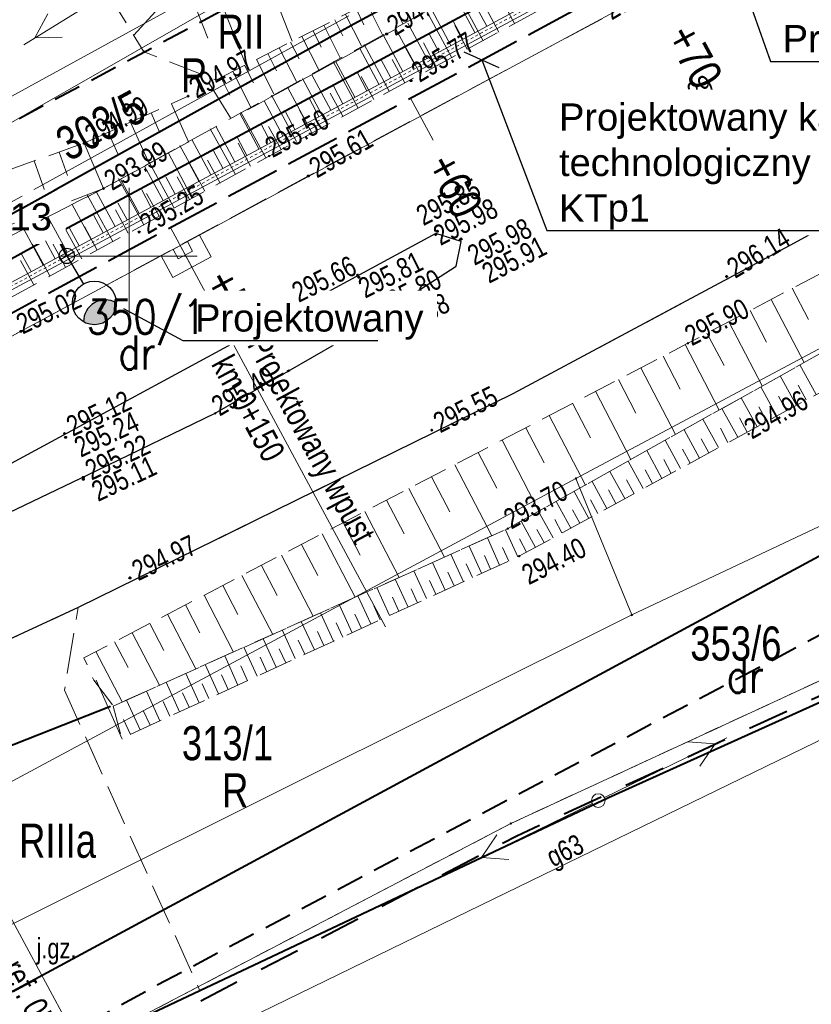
# Model space of a CAD drawing. Header units: metres. Extents: x 7437415 to 7437762, y 5556624 to 5556902.
# Tile 29 of 41: x 7437646 to 7437675, y 5556723 to 5556759. Entities that reach past the tile are written whole.
import ezdxf
from ezdxf import colors
from ezdxf.entities.mleader import LeaderData, LeaderLine
from ezdxf.math import Vec2, Vec3

# ---------------------------------------------------------------- set-up
doc = ezdxf.new("R2010")
doc.units = ezdxf.units.M
doc.header["$MEASUREMENT"] = 0
for name, pattern in [('0.5_0.5', [1.5, 0.5, -0.5, 0.5]), ('314-500', [2.5, 2, -0.5]), ('BUBZ01-500', [1.75, 1.25, -0.5]), ('DGN Style 2', [6.14715, 3.68829, -2.45886]), ('DGN Style 3', [8.60601, 6.14715, -2.45886]), ('EGBO02-500', [2.5, 1.5, -1]), ('EGBU01-500', [1, 0.5, -0.5]), ('KTCR02-500', [1.5, 1, -0.5]), ('KTJZ01-500', [2, 1.5, -0.5])]:
    doc.linetypes.add(name, pattern=pattern)
doc.layers.get('0').update_dxf_attribs({"color": 250, "lineweight": 5})
for name, color, linetype, lineweight in [('203-Punkt załamania granicy działki nie stabilizowany', 7, 'Continuous', 5), ('510-Podpora jednosłupowa symb.-STPOW', 7, 'Continuous', 5), ('BUBZ01', 250, 'Continuous', 5), ('BUBZ01_1', 250, 'Continuous', 5), ('BUIB02_01', 250, 'Continuous', 5), ('BUIB05_01', 250, 'Continuous', 5), ('D_balustrada', 7, '0.5_0.5', 20), ('D_kilometraz', 7, 'Continuous', 13), ('D_kraweznik', 7, 'Continuous', 20), ('D_obrzeze', 7, 'Continuous', 20), ('D_odwodnienie liniowe_wpust', 36, 'Continuous', 20), ('D_opisy', 7, 'Continuous', 13), ('D_pobocze', 7, 'Continuous', 13), ('D_skarpa', 7, 'DGN Style 3', 20), ('D_skarpa-symbol', 7, 'Continuous', 20), ('D_zakres', 7, 'DGN Style 2', 13), ('EGBD03', 250, 'Continuous', 5), ('EGBK02', 250, 'Continuous', 5), ('EGBO02', 250, 'Continuous', 5), ('EGBP04_03', 250, 'Continuous', 5), ('EGBU01', 250, 'Continuous', 5), ('Elektryka_kanalizacja_technologiczna', 1, '314-500', 40), ('Elektryka_opisy_kabli', 7, 'Continuous', 13), ('Elektryka_opisy_slupow', 6, 'Continuous', 13), ('Elektryka_oswietlenie_zewnetrzne', 1, 'Continuous', 30), ('ELEKTRYKA_TRASY', 1, 'Continuous', 40), ('KTJZ01', 250, 'Continuous', 5), ('KTKR01', 250, 'Continuous', 5), ('KTOK05_01', 250, 'Continuous', 5), ('MPZP', 250, 'Continuous', 5), ('punkt wysokościowy sztuczny', 7, 'Continuous', 5), ('RTPW01', 250, 'Continuous', 5), ('RTPW02', 250, 'Continuous', 5), ('rzedne dla projektanta', 250, 'Continuous', 5), ('SUPE04', 250, 'Continuous', 5), ('SUPG_01', 250, 'Continuous', 5), ('SUPT_01', 250, 'Continuous', 5), ('SUSM04_01_E', 250, 'Continuous', 5), ('Warstwa 3', 250, 'Continuous', 5)]:
    doc.layers.add(name, color=color, linetype=linetype, lineweight=lineweight)
doc.styles.get("Standard").update_dxf_attribs({"font": 'txt.shx', "width": 0.75})
doc.styles.add('STYL_ARIAL', font='simplex.shx', dxfattribs={"width": 0.75, "oblique": 0.1})
doc.styles.add('Style-Arial Narrow', font='ARIALN.TTF')
doc.linetypes.add('KTOK05_01-500', pattern='A,3.75,[13,dgnlstyle-rozp_2015.shx,S=0.002778,R=0,X=0,Y=0],3.75', length=7.5)

# ---------------------------------------------------------------- blocks, each defined once
blk = doc.blocks.new('203')
at = {"layer": '203-Punkt załamania granicy działki nie stabilizowany', "linetype": 'Continuous', "lineweight": 13}
h = blk.add_hatch(color=96, dxfattribs=at)
edge = h.paths.add_edge_path()
edge.add_arc((0, 0), 0.45, 0, 360)
blk = doc.blocks.new('PW02')
at = {"layer": 'punkt wysokościowy sztuczny', "linetype": 'Continuous', "lineweight": 13}
h = blk.add_hatch(color=0, dxfattribs=at)
edge = h.paths.add_edge_path()
edge.add_arc((0, 0), 0.45, 0, 360)
blk = doc.blocks.new('510')
at = {"layer": '510-Podpora jednosłupowa symb.-STPOW', "color": 0, "linetype": 'Continuous', "lineweight": 13}
blk.add_circle((0, 0), 2.5, dxfattribs=at)
blk = doc.blocks.new('SUPE04')
at = {"layer": 'SUPE04', "color": 1, "linetype": 'Continuous', "lineweight": 13}
blk.add_line((5.25, 0), (0.25, 0), dxfattribs=at)
at = {"layer": 'SUPE04', "color": 1, "linetype": 'Continuous', "lineweight": 13, "flags": 128}
blk.add_lwpolyline([(3.9, 0.5), (4.766, 0), (3.9, -0.5)], dxfattribs=at)
blk = doc.blocks.new('_None')
blk = doc.blocks.new('_Oblique')
at = {"color": 0, "linetype": 'ByBlock', "lineweight": -2}
blk.add_line((-5, -5), (5, 5), dxfattribs=at)
blk = doc.blocks.new('slup_oswietleniowy_3')
h = blk.add_hatch(color=256)
h.dxf.hatch_style = 1
h.paths.add_polyline_path([(3, -0.866, 0.267949), (3.5, 0, 0.267949), (3, 0.866, 0.57735)])
for p, q in [((-0.35, 0), (1.5, 0)), ((0, 0.35), (0, -0.35))]:
    blk.add_line(p, q)
for centre, radius in [((2.5, 0), 1), ((0, 0), 0.35)]:
    blk.add_circle(centre, radius)
blk.add_arc((3.5, 0), 1, 120, 240)

msp = doc.modelspace()

# ---------------------------------------------------------------- linework, layer by layer
at = {"layer": 'BUBZ01', "color": 7, "linetype": 'BUBZ01-500', "lineweight": 13}
msp.add_line((7437649.055, 5556752.478), (7437639.226, 5556748.664), dxfattribs=at)
at = {"layer": 'BUBZ01', "color": 7, "linetype": 'BUBZ01-500', "lineweight": 13, "flags": 128}
for points in [[(7437640.018, 5556785.654), (7437638.515, 5556784.867), (7437643.11, 5556775.98), (7437642.9, 5556771.37), (7437643.65, 5556768.72), (7437650.54, 5556757.5), (7437653.18, 5556756.46), (7437670.11, 5556765.04), (7437677.9, 5556769.59), (7437683.09, 5556775.4), (7437676.3, 5556770.28), (7437669.43, 5556766.05), (7437652.3, 5556759.37), (7437651.48, 5556760.11), (7437645.17, 5556771.48), (7437645.18, 5556776.52), (7437645.4, 5556777.22), (7437640.018, 5556785.654)], [(7437683.59, 5556751.04), (7437663.9, 5556740), (7437649.42, 5556733.49), (7437648.7, 5556734.44), (7437648.34, 5556735.26), (7437670.51, 5556746.8), (7437685.28, 5556754.57), (7437683.59, 5556751.04)], [(7437649.42, 5556733.49), (7437663.9, 5556740), (7437683.59, 5556751.04), (7437684.27, 5556749.84), (7437664.32, 5556738.99), (7437649.73, 5556732.31), (7437649.42, 5556733.49)]]:
    msp.add_lwpolyline(points, close=True, dxfattribs=at)
for points in [[(7437649.055, 5556752.478), (7437665.84, 5556761.7), (7437669.56, 5556761.45), (7437655.14, 5556753.67), (7437639.69, 5556745.22), (7437638.72, 5556747.2), (7437649.055, 5556752.478)], [(7437648.35, 5556754.145), (7437652.172, 5556755.866)], [(7437640.461, 5556751.33), (7437648.35, 5556754.145)]]:
    msp.add_lwpolyline(points, dxfattribs=at)
at = {"layer": 'BUBZ01', "color": 7, "linetype": 'Continuous', "lineweight": 13, "flags": 128}
for points in [[(7437655, 5556760.42), (7437655.99, 5556757.88)], [(7437664.14, 5556758.53), (7437663.21, 5556760.26)], [(7437651.76, 5556759.86), (7437650.17, 5556758.1)], [(7437653.22, 5556759.73), (7437654.28, 5556757.02)], [(7437659.48, 5556759.65), (7437660.05, 5556758.53)], [(7437662.99, 5556757.9), (7437662.06, 5556759.63)], [(7437652.34, 5556759.39), (7437652.89, 5556757.99)], [(7437658.72, 5556759.27), (7437659.3, 5556758.12)], [(7437657.94, 5556758.87), (7437658.53, 5556757.71)], [(7437658.33, 5556759.07), (7437658.62, 5556758.49)], [(7437661.84, 5556757.28), (7437660.91, 5556759)], [(7437663.57, 5556758.22), (7437663.1, 5556759.08)], [(7437657.15, 5556758.47), (7437657.75, 5556757.28)], [(7437657.55, 5556758.67), (7437657.85, 5556758.08)], [(7437662.41, 5556757.59), (7437661.95, 5556758.46)], [(7437656.34, 5556758.06), (7437656.96, 5556756.84)], [(7437656.75, 5556758.27), (7437657.05, 5556757.67)], [(7437660.69, 5556756.66), (7437659.76, 5556758.38)], [(7437655.93, 5556757.85), (7437656.24, 5556757.24)], [(7437659.55, 5556756.05), (7437658.63, 5556757.76)], [(7437661.26, 5556756.97), (7437660.8, 5556757.83)], [(7437655.09, 5556757.43), (7437655.41, 5556756.8)], [(7437655.51, 5556757.64), (7437656.14, 5556756.4)], [(7437654.24, 5556757), (7437654.56, 5556756.36)], [(7437654.67, 5556757.21), (7437655.31, 5556755.95)], [(7437658.41, 5556755.43), (7437657.49, 5556757.14)], [(7437660.12, 5556756.36), (7437659.66, 5556757.21)], [(7437653.81, 5556756.78), (7437654.46, 5556755.48)], [(7437652.95, 5556756.32), (7437653.72, 5556755.07)], [(7437653.37, 5556756.56), (7437653.7, 5556755.9)], [(7437657.27, 5556754.82), (7437656.36, 5556756.52)], [(7437658.98, 5556755.74), (7437658.52, 5556756.59)], [(7437656.14, 5556754.21), (7437655.23, 5556755.9)], [(7437657.84, 5556755.13), (7437657.38, 5556755.98)], [(7437655.02, 5556753.6), (7437654.1, 5556755.28)], [(7437656.71, 5556754.52), (7437656.25, 5556755.36)], [(7437653.9, 5556752.99), (7437652.98, 5556754.67)], [(7437655.58, 5556753.91), (7437655.12, 5556754.75)], [(7437654.46, 5556753.3), (7437654, 5556754.14)], [(7437652.78, 5556752.38), (7437651.86, 5556754.06)], [(7437651.66, 5556751.76), (7437650.74, 5556753.45)], [(7437653.34, 5556752.68), (7437652.88, 5556753.52)], [(7437650.54, 5556751.15), (7437649.61, 5556752.85)], [(7437652.22, 5556752.07), (7437651.76, 5556752.91)], [(7437651.1, 5556751.46), (7437650.64, 5556752.3)], [(7437649.4, 5556750.53), (7437648.46, 5556752.25)], [(7437648.26, 5556749.9), (7437647.3, 5556751.65)], [(7437649.97, 5556750.84), (7437649.5, 5556751.7)], [(7437647.09, 5556749.27), (7437646.12, 5556751.04)], [(7437648.83, 5556750.22), (7437648.36, 5556751.09)], [(7437647.67, 5556749.59), (7437647.19, 5556750.47)], [(7437646.5, 5556748.95), (7437646.01, 5556749.84)], [(7437674.34, 5556748.82), (7437674.94, 5556747.67)], [(7437673.57, 5556748.41), (7437674.78, 5556746.1)], [(7437672.79, 5556748), (7437673.4, 5556746.84)], [(7437672.01, 5556747.59), (7437673.24, 5556745.24)], [(7437671.21, 5556747.17), (7437671.84, 5556745.98)], [(7437670.41, 5556746.75), (7437671.66, 5556744.35)], [(7437669.6, 5556746.33), (7437670.23, 5556745.12)], [(7437668.78, 5556745.9), (7437670.06, 5556743.45)], [(7437675.22, 5556744.92), (7437674.62, 5556746.01)], [(7437667.96, 5556745.47), (7437668.6, 5556744.23)], [(7437674.49, 5556744.52), (7437673.9, 5556745.61)], [(7437667.12, 5556745.04), (7437668.42, 5556742.53)], [(7437673.77, 5556744.13), (7437673.18, 5556745.2)], [(7437674.85, 5556744.72), (7437674.56, 5556745.26)], [(7437673.05, 5556743.74), (7437672.47, 5556744.8)], [(7437674.13, 5556744.32), (7437673.83, 5556744.86)], [(7437666.27, 5556744.6), (7437666.93, 5556743.33)], [(7437672.34, 5556743.35), (7437671.76, 5556744.41)], [(7437673.41, 5556743.93), (7437673.11, 5556744.47)], [(7437665.42, 5556744.15), (7437666.75, 5556741.6)], [(7437671.63, 5556742.97), (7437671.06, 5556744.02)], [(7437672.69, 5556743.54), (7437672.4, 5556744.07)], [(7437664.56, 5556743.7), (7437665.23, 5556742.41)], [(7437670.93, 5556742.59), (7437670.37, 5556743.63)], [(7437671.98, 5556743.16), (7437671.7, 5556743.68)], [(7437663.69, 5556743.25), (7437665.04, 5556740.64)], [(7437670.24, 5556742.21), (7437669.68, 5556743.24)], [(7437671.28, 5556742.78), (7437671, 5556743.3)], [(7437670.59, 5556742.4), (7437670.31, 5556742.92)], [(7437662.81, 5556742.79), (7437663.5, 5556741.48)], [(7437669.55, 5556741.84), (7437669, 5556742.86)], [(7437669.9, 5556742.02), (7437669.62, 5556742.54)], [(7437661.95, 5556742.34), (7437663.31, 5556739.73)], [(7437668.87, 5556741.47), (7437668.32, 5556742.48)], [(7437669.21, 5556741.65), (7437668.94, 5556742.16)], [(7437661.1, 5556741.9), (7437661.77, 5556740.62)], [(7437668.2, 5556741.1), (7437667.65, 5556742.1)], [(7437668.54, 5556741.28), (7437668.26, 5556741.79)], [(7437660.27, 5556741.47), (7437661.57, 5556738.95)], [(7437667.53, 5556740.74), (7437666.99, 5556741.73)], [(7437667.86, 5556740.92), (7437667.59, 5556741.42)], [(7437666.87, 5556740.37), (7437666.33, 5556741.36)], [(7437659.45, 5556741.04), (7437660.09, 5556739.81)], [(7437666.21, 5556740.02), (7437665.68, 5556741)], [(7437667.2, 5556740.55), (7437666.93, 5556741.05)], [(7437658.65, 5556740.63), (7437659.91, 5556738.21)], [(7437665.56, 5556739.66), (7437665.03, 5556740.63)], [(7437666.54, 5556740.2), (7437666.27, 5556740.69)], [(7437657.86, 5556740.22), (7437658.48, 5556739.03)], [(7437664.91, 5556739.31), (7437664.39, 5556740.27)], [(7437665.88, 5556739.84), (7437665.62, 5556740.33)], [(7437657.09, 5556739.81), (7437658.3, 5556737.48)], [(7437663.6, 5556738.66), (7437663.15, 5556739.66)], [(7437664.27, 5556738.97), (7437663.81, 5556739.96)], [(7437664.59, 5556739.14), (7437664.33, 5556739.62)], [(7437665.23, 5556739.49), (7437664.97, 5556739.97)], [(7437656.33, 5556739.42), (7437656.93, 5556738.28)], [(7437662.94, 5556738.36), (7437662.48, 5556739.36)], [(7437663.94, 5556738.81), (7437663.71, 5556739.31)], [(7437655.59, 5556739.03), (7437656.76, 5556736.79)], [(7437662.27, 5556738.05), (7437661.81, 5556739.06)], [(7437663.27, 5556738.51), (7437663.04, 5556739.01)], [(7437654.86, 5556738.65), (7437655.43, 5556737.55)], [(7437661.6, 5556737.74), (7437661.13, 5556738.76)], [(7437662.6, 5556738.2), (7437662.37, 5556738.71)], [(7437654.14, 5556738.28), (7437655.27, 5556736.12)], [(7437660.92, 5556737.43), (7437660.45, 5556738.45)], [(7437661.93, 5556737.9), (7437661.7, 5556738.4)], [(7437653.44, 5556737.91), (7437653.99, 5556736.85)], [(7437659.56, 5556736.81), (7437659.09, 5556737.84)], [(7437660.24, 5556737.12), (7437659.77, 5556738.14)], [(7437661.26, 5556737.59), (7437661.03, 5556738.1)], [(7437652.75, 5556737.56), (7437653.83, 5556735.47)], [(7437658.87, 5556736.5), (7437658.4, 5556737.53)], [(7437659.9, 5556736.97), (7437659.67, 5556737.48)], [(7437660.58, 5556737.28), (7437660.35, 5556737.79)], [(7437652.07, 5556737.2), (7437652.6, 5556736.18)], [(7437658.19, 5556736.18), (7437657.71, 5556737.22)], [(7437659.22, 5556736.65), (7437658.98, 5556737.17)], [(7437651.41, 5556736.86), (7437652.45, 5556734.85)], [(7437657.5, 5556735.87), (7437657.02, 5556736.91)], [(7437658.53, 5556736.34), (7437658.29, 5556736.86)], [(7437650.76, 5556736.52), (7437651.27, 5556735.53)], [(7437656.8, 5556735.55), (7437656.32, 5556736.59)], [(7437657.84, 5556736.02), (7437657.6, 5556736.54)], [(7437650.11, 5556736.18), (7437651.12, 5556734.25)], [(7437656.1, 5556735.23), (7437655.62, 5556736.28)], [(7437657.15, 5556735.71), (7437656.91, 5556736.23)], [(7437649.47, 5556735.85), (7437649.96, 5556734.9)], [(7437654.7, 5556734.59), (7437654.21, 5556735.65)], [(7437655.4, 5556734.91), (7437654.92, 5556735.96)], [(7437656.45, 5556735.39), (7437656.21, 5556735.91)], [(7437648.78, 5556735.49), (7437649.75, 5556733.64)], [(7437653.99, 5556734.26), (7437653.51, 5556735.33)], [(7437655.05, 5556734.75), (7437654.81, 5556735.28)], [(7437655.75, 5556735.07), (7437655.51, 5556735.59)], [(7437653.28, 5556733.94), (7437652.79, 5556735.01)], [(7437654.35, 5556734.42), (7437654.1, 5556734.96)], [(7437652.57, 5556733.61), (7437652.08, 5556734.68)], [(7437653.64, 5556734.1), (7437653.39, 5556734.63)], [(7437651.85, 5556733.28), (7437651.36, 5556734.36)], [(7437652.93, 5556733.77), (7437652.68, 5556734.31)], [(7437651.13, 5556732.95), (7437650.64, 5556734.04)], [(7437652.21, 5556733.45), (7437651.96, 5556733.98)], [(7437650.41, 5556732.62), (7437649.91, 5556733.71)], [(7437651.49, 5556733.12), (7437651.25, 5556733.66)], [(7437650.77, 5556732.79), (7437650.52, 5556733.33)], [(7437650.05, 5556732.45), (7437649.8, 5556733)]]:
    msp.add_lwpolyline(points, dxfattribs=at)
at = {"layer": 'BUBZ01_1', "color": 7, "linetype": 'Continuous', "lineweight": 13}
for p, q in [((7437652.185, 5556754.198), (7437651.558, 5556755.59)), ((7437651.134, 5556754.526), (7437650.807, 5556755.251)), ((7437650.737, 5556753.402), (7437650.056, 5556754.913)), ((7437649.592, 5556753.756), (7437649.237, 5556754.544)), ((7437648.35, 5556754.145), (7437649.055, 5556752.478)), ((7437647.742, 5556752.953), (7437647.434, 5556753.818)), ((7437647.144, 5556751.737), (7437646.518, 5556753.491))]:
    msp.add_line(p, q, dxfattribs=at)
at = {"layer": 'BUIB02_01', "color": 7, "linetype": 'Continuous', "lineweight": 13}
msp.add_line((7437648.79, 5556734.44), (7437649.74, 5556732.28), dxfattribs=at)
at = {"layer": 'BUIB02_01', "color": 212, "linetype": 'Continuous', "lineweight": 40, "flags": 128}
msp.add_lwpolyline([(7437644.506, 5556722.382), (7437677.78, 5556740.325), (7437687.61, 5556721.166)], dxfattribs=at)
at = {"layer": 'BUIB05_01', "color": 7, "linetype": 'Continuous', "lineweight": 40, "flags": 128}
msp.add_lwpolyline([(7437640.96, 5556730.2), (7437649.32, 5556733.48)], dxfattribs=at)
at = {"layer": 'D_kilometraz', "flags": 128}
for points in [[(7437661.156, 5556754.25), (7437660.326, 5556755.791)], [(7437652.351, 5556749.509), (7437651.522, 5556751.049)]]:
    msp.add_lwpolyline(points, dxfattribs=at)
at = {"layer": 'D_odwodnienie liniowe_wpust', "flags": 128}
msp.add_lwpolyline([(7437651.803, 5556749.895), (7437652.331, 5556750.179), (7437652.141, 5556750.531), (7437651.613, 5556750.247), (7437651.803, 5556749.895)], close=True, dxfattribs=at)
at = {"layer": 'D_opisy'}
for p, q in [((7437651.877, 5556750.389), (7437659.416, 5556736.39)), ((7437636.758, 5556742.247), (7437650.799, 5556716.174))]:
    msp.add_line(p, q, dxfattribs=at)
at = {"layer": 'D_skarpa-symbol', "flags": 128}
for points in [[(7437662.69, 5556758.2), (7437662.011, 5556759.462)], [(7437661.81, 5556757.726), (7437661.121, 5556759.006)], [(7437663.131, 5556758.437), (7437662.793, 5556759.063)], [(7437660.929, 5556757.251), (7437660.23, 5556758.55)], [(7437662.25, 5556757.963), (7437661.908, 5556758.598)], [(7437660.049, 5556756.777), (7437659.342, 5556758.089)], [(7437661.37, 5556757.489), (7437661.023, 5556758.133)], [(7437659.169, 5556756.303), (7437658.464, 5556757.612)], [(7437660.489, 5556757.014), (7437660.137, 5556757.668)], [(7437658.288, 5556755.829), (7437657.586, 5556757.133)], [(7437659.609, 5556756.54), (7437659.256, 5556757.196)], [(7437657.408, 5556755.355), (7437656.708, 5556756.654)], [(7437658.728, 5556756.066), (7437658.377, 5556756.719)], [(7437657.848, 5556755.592), (7437657.497, 5556756.243)], [(7437656.527, 5556754.881), (7437655.83, 5556756.175)], [(7437655.647, 5556754.407), (7437654.952, 5556755.696)], [(7437656.967, 5556755.118), (7437656.618, 5556755.766)], [(7437654.766, 5556753.932), (7437654.075, 5556755.217)], [(7437656.087, 5556754.644), (7437655.739, 5556755.29)], [(7437655.207, 5556754.169), (7437654.86, 5556754.813)], [(7437653.886, 5556753.458), (7437653.197, 5556754.738)], [(7437653.005, 5556752.984), (7437652.319, 5556754.259)], [(7437654.326, 5556753.695), (7437653.981, 5556754.336)], [(7437652.125, 5556752.51), (7437651.441, 5556753.78)], [(7437653.446, 5556753.221), (7437653.102, 5556753.86)], [(7437652.565, 5556752.747), (7437652.223, 5556753.383)], [(7437651.245, 5556752.036), (7437650.563, 5556753.301)], [(7437650.364, 5556751.562), (7437649.685, 5556752.822)], [(7437651.685, 5556752.273), (7437651.343, 5556752.907)], [(7437649.484, 5556751.088), (7437648.804, 5556752.35)], [(7437650.804, 5556751.799), (7437650.464, 5556752.43)], [(7437649.924, 5556751.325), (7437649.585, 5556751.954)], [(7437648.603, 5556750.613), (7437647.913, 5556751.895)], [(7437649.043, 5556750.85), (7437648.701, 5556751.486)], [(7437646.402, 5556749.428), (7437646.044, 5556750.093)]]:
    msp.add_lwpolyline(points, dxfattribs=at)
at = {"layer": 'D_zakres', "flags": 128}
msp.add_lwpolyline([(7437651.173, 5556750.01), (7437651.6, 5556749.217), (7437653.008, 5556749.976), (7437652.582, 5556750.768)], dxfattribs=at)
at = {"layer": 'EGBD03', "color": 96, "linetype": 'Continuous', "lineweight": 13, "flags": 128}
for points in [[(7437630.48, 5556746.22), (7437656.77, 5556761.25)], [(7437631.6, 5556744.22), (7437658.07, 5556758.81)], [(7437666.4, 5556741.84), (7437693.3, 5556756.17)], [(7437668.45, 5556736.83), (7437696.39, 5556750.01)], [(7437639.43, 5556727.37), (7437666.4, 5556741.84)], [(7437668.45, 5556736.83), (7437666.4, 5556741.84)], [(7437641.84, 5556723.56), (7437668.45, 5556736.83)], [(7437664.01, 5556729.18), (7437679.77, 5556736.46)], [(7437646.68, 5556720.13), (7437664.01, 5556729.18)]]:
    msp.add_lwpolyline(points, dxfattribs=at)
at = {"layer": 'EGBO02', "color": 96, "linetype": 'EGBO02-500', "lineweight": 40, "flags": 128}
msp.add_lwpolyline([(7437509.408, 5556641.775), (7437527.366, 5556653.573), (7437535.53, 5556659.046), (7437540.808, 5556662.655), (7437546.047, 5556666.094), (7437546.417, 5556666.344), (7437547.687, 5556667.174), (7437556.491, 5556673.156), (7437559.221, 5556675.006), (7437566.622, 5556680.047), (7437572.551, 5556684.096), (7437578.927, 5556688.403), (7437581.512, 5556689.607), (7437586.468, 5556691.935), (7437596.734, 5556696.524), (7437608.998, 5556702.025), (7437613.531, 5556704.147), (7437646.901, 5556719.682), (7437664.231, 5556728.731), (7437679.981, 5556736.007), (7437721.816, 5556755.672), (7437743.341, 5556772.789), (7437751.664, 5556779.423)], dxfattribs=at)
at = {"layer": 'EGBU01', "color": 96, "linetype": 'EGBU01-500', "lineweight": 13, "flags": 128}
for points in [[(7437664.01, 5556729.18), (7437679.77, 5556736.46)], [(7437679.77, 5556736.46), (7437664.01, 5556729.18)], [(7437646.68, 5556720.13), (7437664.01, 5556729.18)], [(7437664.01, 5556729.18), (7437646.68, 5556720.13)]]:
    msp.add_lwpolyline(points, dxfattribs=at)
at = {"layer": 'Elektryka_kanalizacja_technologiczna'}
msp.add_line((7437640.444, 5556745.084), (7437678.375, 5556765.511), dxfattribs=at)
at = {"layer": 'ELEKTRYKA_TRASY', "linetype": 'Continuous'}
for points in [[(7437647.715, 5556750.008), (7437647.306, 5556750.81), (7437671.021, 5556763.566), (7437671.476, 5556762.789)], [(7437624.016, 5556736.97), (7437623.608, 5556737.72), (7437647.306, 5556750.81), (7437647.715, 5556750.008)]]:
    msp.add_lwpolyline(points, dxfattribs=at)
at = {"layer": 'KTJZ01', "color": 7, "linetype": 'KTJZ01-500', "lineweight": 13, "flags": 128}
msp.add_lwpolyline([(7437639.91, 5556733.3), (7437648.13, 5556737.1), (7437647.63, 5556734.07), (7437652.6, 5556723.04), (7437646.61, 5556720.21), (7437619.73, 5556707.68), (7437613.29, 5556704.65), (7437611.72, 5556705.29), (7437608.45, 5556703.74), (7437604.8, 5556710.12), (7437602.44, 5556712.14), (7437599.33, 5556712.79), (7437607.41, 5556717.03), (7437608.14, 5556715.01), (7437609.09, 5556713.14), (7437610.29, 5556711.49), (7437612.71, 5556710.2), (7437615.11, 5556710.61), (7437627.71, 5556716.39), (7437641.39, 5556723.55), (7437643.11, 5556725.99), (7437640.63, 5556731.4), (7437639.91, 5556733.3)], close=True, dxfattribs=at)
at = {"layer": 'KTKR01', "color": 7, "linetype": 'Continuous', "lineweight": 30, "flags": 128}
msp.add_lwpolyline([(7437640.51, 5556739.6), (7437640.16, 5556738.69), (7437641.17, 5556738.48), (7437648.82, 5556742.13), (7437653.16, 5556744.23), (7437657.63, 5556746.81), (7437662, 5556749.63), (7437662.19, 5556750.54), (7437661.26, 5556750.83), (7437640.51, 5556739.6)], close=True, dxfattribs=at)
at = {"layer": 'KTOK05_01', "color": 7, "linetype": 'KTOK05_01-500', "lineweight": 40, "flags": 128}
msp.add_lwpolyline([(7437688.214, 5556721.501), (7437680.86, 5556736.1), (7437667.59, 5556730.12), (7437652.6, 5556723.04), (7437646.61, 5556720.21)], dxfattribs=at)
at = {"layer": 'MPZP', "color": 212, "linetype": 'KTCR02-500', "lineweight": 40, "flags": 128}
msp.add_lwpolyline([(7437480.406, 5556653.046), (7437497.678, 5556655.366), (7437530.257, 5556663.123), (7437555.691, 5556673.002), (7437601.685, 5556696.111), (7437651.01, 5556723.248), (7437712.92, 5556755.928), (7437752.943, 5556777.073)], dxfattribs=at)
at = {"layer": 'rzedne dla projektanta', "color": 7, "linetype": 'Continuous', "lineweight": 40}
for centre in [(7437659.45, 5556758.15), (7437660.35, 5556756.44), (7437652.17, 5556755.87), (7437669.13, 5556754.88), (7437648.35, 5556754.14), (7437656.58, 5556752.94), (7437649.06, 5556752.48), (7437650.37, 5556750.88), (7437661.31, 5556750.91), (7437661.25, 5556750.79), (7437662.16, 5556750.61), (7437662.19, 5556750.63), (7437658.39, 5556749.3), (7437658.43, 5556749.22), (7437671.93, 5556749.25), (7437659.04, 5556747.9), (7437659.1, 5556747.76), (7437646.03, 5556747.24), (7437661.11, 5556743.61), (7437647.63, 5556743.49), (7437647.67, 5556743.35), (7437648.32, 5556741.88), (7437648.32, 5556741.81), (7437650.03, 5556738.19)]:
    msp.add_circle(centre, 0.0225, dxfattribs=at)
at = {"layer": 'SUPG_01', "color": 52, "linetype": 'Continuous', "lineweight": 13, "flags": 128}
msp.add_lwpolyline([(7437619.69, 5556696.07), (7437615.88, 5556703.29), (7437662.91, 5556726.18), (7437714.76, 5556751.4), (7437750.66, 5556770.86), (7437751.48, 5556771.35)], dxfattribs=at)
at = {"layer": 'Warstwa 3', "color": 7, "linetype": 'Continuous', "lineweight": 0}
for p, q in [((7437650, 5556752.5), (7437650, 5556750)), ((7437647.5, 5556750), (7437652.5, 5556750)), ((7437647.5, 5556750), (7437652.5, 5556750)), ((7437650, 5556750), (7437650, 5556747.5))]:
    msp.add_line(p, q, dxfattribs=at)

# ---------------------------------------------------------------- block references
at = {"layer": 'EGBP04_03', "color": 96, "linetype": 'Continuous', "lineweight": 13, "xscale": 0.1, "yscale": 0.1, "zscale": 0.1}
for p in [(7437666.4, 5556741.84), (7437668.45, 5556736.83), (7437664.01, 5556729.18)]:
    msp.add_blockref('203', p, dxfattribs=at)
at = {"layer": 'RTPW02', "color": 7, "linetype": 'Continuous', "lineweight": 13, "xscale": 0.1, "yscale": 0.1, "zscale": 0.1}
for p in [(7437650.54, 5556757.5), (7437655.14, 5556753.67), (7437670.51, 5556746.8), (7437653.16, 5556744.23), (7437672.74, 5556743.47), (7437663.9, 5556740), (7437664.32, 5556738.99)]:
    msp.add_blockref('PW02', p, dxfattribs=at)
at = {"layer": 'SUPE04', "color": 1, "linetype": 'Continuous', "lineweight": 13}
for p, rotation in [((7437650.6, 5556760.51), 211.6509999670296), ((7437667.22, 5556730.02), 25.96499997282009), ((7437667.22, 5556730.02), 205.9580000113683)]:
    msp.add_blockref('SUPE04', p, dxfattribs=dict(at, rotation=rotation))
at = {"layer": 'SUSM04_01_E', "color": 7, "linetype": 'Continuous', "lineweight": 13, "xscale": 0.1, "yscale": 0.1, "zscale": 0.1}
msp.add_blockref('510', (7437667.22, 5556730.02), dxfattribs=at)

# ---------------------------------------------------------------- texts
at = {"layer": 'D_kilometraz', "char_height": 1.2, "attachment_point": 4, "rotation": 298.304, "line_spacing_factor": 1.6, "style": 'Style-Arial Narrow'}
for s, insert in [('+70', (7437670.197, 5556758.351)), ('+60', (7437661.393, 5556753.61)), ('+50', (7437653.255, 5556749.348))]:
    msp.add_mtext(s, dxfattribs=dict(at, insert=insert))
at = {"layer": 'D_opisy', "char_height": 0.9, "attachment_point": 1, "rotation": 298.304}
for s, insert in [('\\pt11;\\fArial|b0|i0|c238238|p39;Projektowany wpust\\Pkm 0+150', (7437655.109, 5556747.175)), ('\\pt11;\\fArial|b0|i0|c238238|p39;Przebudowa zjazdu\\Pkm 0+132.83 (km 1+271.38, odc. ref. 050)', (7437640.709, 5556737.418))]:
    msp.add_mtext(s, dxfattribs=dict(at, insert=insert))
at = {"layer": 'EGBD03', "color": 96, "linetype": 'Continuous', "lineweight": 30, "width": 0.8}
msp.add_text('350/1', height=1.25, dxfattribs=at).set_placement((7437648.443, 5556747.148))
at = {"layer": 'EGBD03', "color": 96, "linetype": 'Continuous', "lineweight": 30, "insert": (7437647.79, 5556753.44), "char_height": 1.25, "attachment_point": 7, "rotation": 28.5212, "line_spacing_factor": 0.6}
msp.add_mtext('\\FWORKING_1250;\\H1x;\\W0.8;303/5', dxfattribs=at)
at = {"layer": 'EGBD03', "color": 96, "linetype": 'Continuous', "lineweight": 30, "char_height": 1.25, "attachment_point": 7, "line_spacing_factor": 0.6}
for s, insert in [('\\FWORKING_1250;\\H1x;\\W0.8;353/6', (7437670.597, 5556735.142)), ('\\FWORKING_1250;\\H1x;\\W0.8;313/1', (7437651.937, 5556731.485))]:
    msp.add_mtext(s, dxfattribs=dict(at, insert=insert))
at = {"layer": 'EGBK02', "color": 96, "linetype": 'Continuous', "lineweight": 30, "char_height": 1.25, "attachment_point": 1, "line_spacing_factor": 0.6}
for s, insert in [('\\FWORKING_1250;\\H1x;\\W0.8;RII', (7437653.251, 5556758.857)), ('\\FWORKING_1250;\\H1x;\\W0.8;RIIIa', (7437645.964, 5556729.172))]:
    msp.add_mtext(s, dxfattribs=dict(at, insert=insert))
at = {"layer": 'EGBU01', "color": 96, "linetype": 'Continuous', "lineweight": 30, "width": 0.8}
for p in [(7437649.609, 5556745.835), (7437671.927, 5556733.974)]:
    msp.add_text('dr', height=1.25, dxfattribs=at).set_placement(p)
at = {"layer": 'EGBU01', "color": 96, "linetype": 'Continuous', "lineweight": 30, "char_height": 1.25, "attachment_point": 7, "line_spacing_factor": 0.6}
for insert in [(7437651.908, 5556756.004), (7437653.413, 5556729.769)]:
    msp.add_mtext('\\FWORKING_1250;\\H1x;\\W0.8;R', dxfattribs=dict(at, insert=insert))
at = {"layer": 'KTJZ01', "color": 7, "linetype": 'Continuous', "lineweight": 13, "insert": (7437646.6, 5556724), "char_height": 0.75, "attachment_point": 7, "line_spacing_factor": 0.6}
msp.add_mtext('\\FWORKING_1250;\\H1x;\\W0.8;j.gz.', dxfattribs=at)
at = {"layer": 'RTPW01', "color": 7, "linetype": 'Continuous', "lineweight": 13, "char_height": 0.75, "attachment_point": 7, "line_spacing_factor": 0.6}
for s, insert, rotation in [('\\FWORKING_1250;\\H1x;\\W0.8;295.50', (7437655.27, 5556753.581), 28.644), ('\\FWORKING_1250;\\H1x;\\W0.8;295.90', (7437670.655, 5556746.678), 27.3), ('\\FWORKING_1250;\\H1x;\\W0.8;295.40', (7437653.327, 5556744.095), 30.515), ('\\FWORKING_1250;\\H1x;\\W0.8;294.96', (7437672.863, 5556743.252), 29.421), ('\\FWORKING_1250;\\H1x;\\W0.8;293.70', (7437664.03, 5556739.951), 28.791), ('\\FWORKING_1250;\\H1x;\\W0.8;294.40', (7437664.674, 5556737.908), 27.147)]:
    msp.add_mtext(s, dxfattribs=dict(at, insert=insert, rotation=rotation))
at = {"layer": 'rzedne dla projektanta', "color": 7, "linetype": 'Continuous', "lineweight": 0, "char_height": 0.75, "attachment_point": 7, "line_spacing_factor": 0.6}
for s, insert, rotation in [('\\FWORKING_1250;\\H1x;\\W0.8; 296.20', (7437667.529, 5556758.516), 31.1664), ('\\FWORKING_1250;\\H1x;\\W0.8; 294.63', (7437659.579, 5556757.936), 31.1664), ('\\FWORKING_1250;\\H1x;\\W0.8; 295.77', (7437660.479, 5556756.226), 31.1664), ('\\FWORKING_1250;\\H1x;\\W0.8; 294.97', (7437652.29, 5556755.651), 28.7814), ('\\FWORKING_1250;\\H1x;\\W0.8; 296.29', (7437669.259, 5556754.666), 31.1664), ('\\FWORKING_1250;\\H1x;\\W0.8; 294.99', (7437648.475, 5556753.923), 29.8799), ('\\FWORKING_1250;\\H1x;\\W0.8; 295.61', (7437656.705, 5556752.723), 29.8799), ('\\FWORKING_1250;\\H1x;\\W0.8; 293.99', (7437649.185, 5556752.263), 29.8799), ('\\FWORKING_1250;\\H1x;\\W0.8; 295.85', (7437660.607, 5556750.982), 27.2718), ('\\FWORKING_1250;\\H1x;\\W0.8; 295.25', (7437650.495, 5556750.663), 29.8799), ('\\FWORKING_1250;\\H1x;\\W0.8; 295.98', (7437661.235, 5556750.256), 27.2718), ('\\FWORKING_1250;\\H1x;\\W0.8; 295.98', (7437662.482, 5556749.527), 27.1617), ('\\FWORKING_1250;\\H1x;\\W0.8; 296.14', (7437672.059, 5556749.036), 31.1664), ('\\FWORKING_1250;\\H1x;\\W0.8; 295.91', (7437663.016, 5556748.867), 27.1617), ('\\FWORKING_1250;\\H1x;\\W0.8; 295.66', (7437656.031, 5556748.167), 26.5851), ('\\FWORKING_1250;\\H1x;\\W0.8; 295.81', (7437658.47, 5556748.326), 26.5851), ('\\FWORKING_1250;\\H1x;\\W0.8; 295.80', (7437659.152, 5556747.676), 26.5851), ('\\FWORKING_1250;\\H1x;\\W0.8; 295.02', (7437645.898, 5556747.014), 25.2313), ('\\FWORKING_1250;\\H1x;\\W0.8; 295.68', (7437659.452, 5556746.804), 26.5851), ('\\FWORKING_1250;\\H1x;\\W0.8; 295.55', (7437661.222, 5556743.386), 26.5851), ('\\FWORKING_1250;\\H1x;\\W0.8; 295.12', (7437647.737, 5556743.264), 25.2313), ('\\FWORKING_1250;\\H1x;\\W0.8; 295.24', (7437648.029, 5556742.493), 25.2313), ('\\FWORKING_1250;\\H1x;\\W0.8; 295.22', (7437648.427, 5556741.654), 25.2313), ('\\FWORKING_1250;\\H1x;\\W0.8; 295.11', (7437648.664, 5556740.871), 25.2313), ('\\FWORKING_1250;\\H1x;\\W0.8; 294.97', (7437650.137, 5556737.964), 25.2313)]:
    msp.add_mtext(s, dxfattribs=dict(at, insert=insert, rotation=rotation))
at = {"layer": 'SUPG_01', "color": 7, "linetype": 'Continuous', "lineweight": 13, "insert": (7437665.655, 5556727.358), "char_height": 0.75, "attachment_point": 7, "rotation": 25.876, "line_spacing_factor": 0.6}
msp.add_mtext('\\FWORKING_1250;\\H1x;\\W0.8;g63', dxfattribs=at)

# ---------------------------------------------------------------- next in the draw order: texts
at = {"layer": 'Elektryka_opisy_slupow', "linetype": 'Continuous', "lineweight": 13, "insert": (7437647.168, 5556751.941), "char_height": 1, "width": 0.59056, "attachment_point": 3, "style": 'STYL_ARIAL', "bg_fill": 2}
msp.add_mtext('{\\fArial|b0|i0|c238|p34;\\W1;S13}', dxfattribs=at)

# ---------------------------------------------------------------- next in the draw order: linework, layer by layer
at = {"layer": 'BUIB02_01', "color": 212, "linetype": 'Continuous', "lineweight": 40, "flags": 128}
msp.add_lwpolyline([(7437631.582, 5556743.722), (7437658.25, 5556758.524), (7437681.414, 5556770.995), (7437736.328, 5556800.083), (7437739.446, 5556801.87)], dxfattribs=at)
at = {"layer": 'D_balustrada', "ltscale": 0.1}
msp.add_line((7437639.295, 5556745.459), (7437679.831, 5556767.289), dxfattribs=at)
at = {"layer": 'D_kraweznik'}
msp.add_line((7437640.8, 5556744.423), (7437678.765, 5556764.869), dxfattribs=at)
at = {"layer": 'D_obrzeze'}
msp.add_line((7437634.321, 5556742.638), (7437684.009, 5556769.397), dxfattribs=at)
at = {"layer": 'D_pobocze'}
msp.add_line((7437638.65, 5556745.253), (7437683.89, 5556769.617), dxfattribs=at)
at = {"layer": 'D_skarpa', "flags": 128}
msp.add_lwpolyline([(7437639.094, 5556747.391), (7437639.251, 5556747.471), (7437639.697, 5556747.699), (7437640.142, 5556747.926), (7437640.587, 5556748.154), (7437641.033, 5556748.381), (7437641.478, 5556748.609), (7437641.924, 5556748.836), (7437642.369, 5556749.064), (7437642.814, 5556749.291), (7437643.26, 5556749.518), (7437643.705, 5556749.746), (7437644.151, 5556749.973), (7437644.596, 5556750.201), (7437645.041, 5556750.428), (7437645.487, 5556750.656), (7437645.932, 5556750.883), (7437646.378, 5556751.111), (7437646.823, 5556751.338), (7437647.268, 5556751.566), (7437647.714, 5556751.793), (7437648.159, 5556752.021), (7437648.605, 5556752.248), (7437649.05, 5556752.475), (7437649.489, 5556752.715), (7437649.928, 5556752.954), (7437650.367, 5556753.194), (7437650.806, 5556753.433), (7437651.245, 5556753.673), (7437651.684, 5556753.912), (7437652.122, 5556754.152), (7437652.561, 5556754.391), (7437653, 5556754.631), (7437653.439, 5556754.87), (7437653.878, 5556755.11), (7437654.317, 5556755.349), (7437654.756, 5556755.589), (7437655.195, 5556755.828), (7437655.634, 5556756.068), (7437656.073, 5556756.307), (7437656.512, 5556756.547), (7437656.951, 5556756.786), (7437657.389, 5556757.026), (7437657.828, 5556757.265), (7437658.267, 5556757.505), (7437658.706, 5556757.744), (7437659.145, 5556757.984), (7437659.586, 5556758.22), (7437660.031, 5556758.448), (7437660.476, 5556758.676), (7437660.921, 5556758.904), (7437661.366, 5556759.132), (7437661.812, 5556759.36), (7437662.257, 5556759.588), (7437662.702, 5556759.816), (7437663.147, 5556760.044), (7437663.592, 5556760.272), (7437664.037, 5556760.5), (7437664.482, 5556760.728), (7437664.927, 5556760.955), (7437665.372, 5556761.183), (7437665.818, 5556761.411), (7437666.263, 5556761.639), (7437666.708, 5556761.867), (7437667.153, 5556762.095), (7437667.598, 5556762.323), (7437668.043, 5556762.551), (7437668.488, 5556762.779), (7437668.933, 5556763.007), (7437669.379, 5556763.235), (7437669.824, 5556763.463), (7437670.264, 5556763.7), (7437670.696, 5556763.953), (7437671.128, 5556764.205), (7437671.56, 5556764.458), (7437671.992, 5556764.71), (7437672.424, 5556764.963), (7437672.855, 5556765.215), (7437673.287, 5556765.468), (7437673.719, 5556765.72), (7437674.151, 5556765.973), (7437674.583, 5556766.225), (7437675.015, 5556766.478), (7437675.447, 5556766.731), (7437675.879, 5556766.983), (7437676.311, 5556767.236), (7437676.742, 5556767.488), (7437677.174, 5556767.741), (7437677.606, 5556767.993), (7437678.038, 5556768.246), (7437678.47, 5556768.498), (7437678.867, 5556768.815), (7437679.159, 5556769.052), (7437679.413, 5556769.257), (7437679.664, 5556769.461)], dxfattribs=at)
at = {"layer": 'D_skarpa-symbol', "flags": 128}
for points in [[(7437647.723, 5556750.139), (7437647.022, 5556751.44)], [(7437646.842, 5556749.665), (7437646.131, 5556750.985)], [(7437648.163, 5556750.376), (7437647.815, 5556751.022)], [(7437647.283, 5556749.902), (7437646.93, 5556750.557)]]:
    msp.add_lwpolyline(points, dxfattribs=at)
at = {"layer": 'KTJZ01', "color": 7, "linetype": 'KTJZ01-500', "lineweight": 13, "flags": 128}
msp.add_lwpolyline([(7437487.24, 5556665.88), (7437500.01, 5556668.65), (7437509.93, 5556671.34), (7437514.81, 5556672.66), (7437528.54, 5556677.57), (7437546.18, 5556685.08), (7437562.31, 5556693.39), (7437575.78, 5556700.17), (7437584.6, 5556705.2), (7437599.33, 5556712.79), (7437607.41, 5556717.03), (7437624.22, 5556725.75), (7437636.91, 5556731.79), (7437639.91, 5556733.3), (7437648.13, 5556737.1), (7437664.08, 5556744.94), (7437674.41, 5556750.47), (7437695.47, 5556762.01), (7437726.23, 5556778.98), (7437745.592, 5556790.579), (7437740.524, 5556799.89), (7437726.071, 5556794.065), (7437721.424, 5556793.261), (7437718.653, 5556793.684), (7437716.454, 5556794.853), (7437714.78, 5556796.65), (7437713.44, 5556798.18), (7437704.05, 5556814.76), (7437696.46, 5556806.77), (7437698.53, 5556806.84), (7437700.74, 5556806.26), (7437702.79, 5556804.94), (7437704.06, 5556803.16), (7437709.44, 5556793.77), (7437711.44, 5556790.12), (7437712.13, 5556787.63), (7437712.21, 5556785.35), (7437711.59, 5556783.66), (7437709.87, 5556781.76), (7437701.28, 5556777.09), (7437699.42, 5556776.48), (7437697.78, 5556776.19), (7437695.76, 5556776.41), (7437693.65, 5556777.51), (7437692.09, 5556778.89), (7437690.49, 5556781.22), (7437685.25, 5556778.28), (7437686.1, 5556775.03), (7437686.085, 5556773.72), (7437685.81, 5556772.51), (7437685.3, 5556771.32), (7437684.475, 5556769.98), (7437683.43, 5556768.68), (7437682.12, 5556767.23), (7437680.52, 5556765.9), (7437679.609, 5556765.424), (7437667.4, 5556758.73), (7437656.58, 5556752.94), (7437646.03, 5556747.24), (7437635.04, 5556741.31), (7437625.46, 5556735.97), (7437617.31, 5556731.03), (7437610.73, 5556727.32), (7437599.83, 5556721.28), (7437592.56, 5556717.41), (7437581.48, 5556711.39), (7437572.19, 5556706.38), (7437570.63, 5556705.57), (7437559.43, 5556699.57), (7437555.27, 5556697.37), (7437547.58, 5556693.6), (7437542.1, 5556690.99), (7437536.78, 5556688.64), (7437527.13, 5556684.56), (7437524.75, 5556685.69), (7437522.99, 5556687.15), (7437521.44, 5556689.45), (7437520.46, 5556691.39), (7437515.43, 5556689.51), (7437516.09, 5556686.202), (7437515.98, 5556684.5), (7437514.73, 5556681.38), (7437513.55, 5556680.28), (7437512.1, 5556679.32), (7437507.87, 5556678.13), (7437498.81, 5556675.82), (7437492.9, 5556674.29)], dxfattribs=at)
at = {"layer": 'KTKR01', "color": 7, "linetype": 'Continuous', "lineweight": 30, "flags": 128}
msp.add_lwpolyline([(7437745.592, 5556790.579), (7437726.23, 5556778.98), (7437695.47, 5556762.01), (7437674.41, 5556750.47), (7437664.08, 5556744.94), (7437648.13, 5556737.1), (7437639.91, 5556733.3), (7437636.91, 5556731.79), (7437624.22, 5556725.75)], dxfattribs=at)
at = {"layer": 'MPZP', "color": 212, "linetype": 'KTCR02-500', "lineweight": 40, "flags": 128}
msp.add_lwpolyline([(7437738.295, 5556803.984), (7437715.191, 5556791.784), (7437661.349, 5556763.226), (7437574.511, 5556717.006), (7437530.05, 5556696.506), (7437525.798, 5556698.029), (7437514.19, 5556719.761)], dxfattribs=at)
at = {"layer": 'SUPT_01', "color": 30, "linetype": 'Continuous', "lineweight": 13, "flags": 128}
msp.add_lwpolyline([(7437624.834, 5556744.449), (7437654.2, 5556760.54), (7437665.43, 5556766.7), (7437672.97, 5556770.83), (7437672.97, 5556770.83), (7437705.49, 5556788.37), (7437705.49, 5556788.37), (7437729.04, 5556801.46), (7437729.04, 5556801.46), (7437737.403, 5556805.623)], dxfattribs=at)

# ---------------------------------------------------------------- next in the draw order: block references
at = {"layer": 'Elektryka_oswietlenie_zewnetrzne', "linetype": 'Continuous', "xscale": 0.8, "yscale": 0.8, "zscale": 0.001, "rotation": 300.3159171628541}
msp.add_blockref('slup_oswietleniowy_3', (7437647.715, 5556750.008), dxfattribs=at)

# ---------------------------------------------------------------- next in the draw order: leaders
at = {"layer": 'Elektryka_opisy_kabli', "linetype": 'Continuous', "lineweight": 13}
ml = msp.add_multileader_mtext('Standard', dxfattribs=at)
ml.set_content('{\\fArial|b0|i0|c238|p34;\\W1;Projektowany}', color=256, style='STYL_ARIAL')
ml.set_leader_properties()
ml.set_arrow_properties(name='NONE')
ml.build(insert=Vec2(0, 0))
ml.multileader.update_dxf_attribs({"text_left_attachment_type": 5, "text_right_attachment_type": 5, "dogleg_length": 0.36, "arrow_head_size": 0.1})
ctx = ml.context
ctx.base_point, ctx.char_height, ctx.arrow_head_size, ctx.landing_gap_size, ctx.plane_origin = Vec3(7437673.897, 5556757.143), 1, 0.1, 0.09, Vec3(7437628.017, 5556725.538)
ctx.left_attachment, ctx.right_attachment = 5, 5
notes = []
notes.append((ctx, [(0, (1, 1, 0), (7437673.537, 5556757.143), (1, 0), 0.36, [(0, [(7437672.524, 5556760.026)], 0, [])])]))
ctx.mtext.insert, ctx.mtext.line_spacing_style, ctx.mtext.flow_direction = Vec3(7437673.987, 5556758.477), 2, 5
ctx.mtext.has_bg_fill, ctx.mtext.bg_color, ctx.mtext.bg_scale_factor, ctx.mtext.bg_transparency, ctx.mtext.use_window_bg_color = 1, -1027028792, 1.5, 0, 1
ml = msp.add_multileader_mtext('Standard', dxfattribs=at)
ml.set_content('{\\fArial|b0|i0|c238|p34;\\W1;Projektowany}', color=256, style='STYL_ARIAL')
ml.set_leader_properties()
ml.set_arrow_properties(name='NONE')
ml.build(insert=Vec2(0, 0))
ml.multileader.update_dxf_attribs({"text_left_attachment_type": 5, "text_right_attachment_type": 5, "dogleg_length": 0.36, "arrow_head_size": 0.1})
ctx = ml.context
ctx.base_point, ctx.char_height, ctx.arrow_head_size, ctx.landing_gap_size, ctx.plane_origin = Vec3(7437652.331, 5556746.898), 1, 0.1, 0.09, Vec3(7437603.972, 5556712.764)
ctx.left_attachment, ctx.right_attachment = 5, 5
notes.append((ctx, [(0, (1, 1, 0), (7437651.971, 5556746.898), (1, 0), 0.36, [(0, [(7437649.79, 5556748.072)], 0, [])])]))
ctx.mtext.insert, ctx.mtext.line_spacing_style, ctx.mtext.flow_direction = Vec3(7437652.421, 5556748.231), 2, 5
ctx.mtext.has_bg_fill, ctx.mtext.bg_color, ctx.mtext.bg_scale_factor, ctx.mtext.bg_transparency, ctx.mtext.use_window_bg_color = 1, -1027028792, 1.5, 0, 1
for ctx, leaders in notes:
    for number, flags, end, landing, length, lines in leaders:
        leader = LeaderData()
        leader.index, (leader.has_last_leader_line, leader.has_dogleg_vector, leader.attachment_direction) = number, flags
        leader.last_leader_point, leader.dogleg_vector, leader.dogleg_length = Vec3(end), Vec3(landing), length
        for number, points, colour, breaks in lines:
            line = LeaderLine()
            line.index, line.vertices, line.color, line.breaks = number, Vec3.list(points), colors.encode_raw_color(colour), breaks
            leader.lines.append(line)
        ctx.leaders.append(leader)

# ---------------------------------------------------------------- next in the draw order: leaders
ml = msp.add_multileader_mtext('Standard', dxfattribs=at)
ml.set_content('{\\fArial|b0|i0|c238|p34;\\W1;Projektowany kanał\\Ptechnologiczny\\PKTp1}', color=256, style='STYL_ARIAL')
ml.set_leader_properties()
ml.set_arrow_properties(name='OBLIQUE')
ml.build(insert=Vec2(0, 0))
ml.multileader.update_dxf_attribs({"text_left_attachment_type": 5, "text_right_attachment_type": 5, "dogleg_length": 0.36, "arrow_head_size": 0.1})
ctx = ml.context
ctx.base_point, ctx.char_height, ctx.arrow_head_size, ctx.landing_gap_size, ctx.plane_origin = Vec3(7437665.688, 5556750.935), 1, 0.1, 0.09, Vec3(7437615.788, 5556724.043)
ctx.left_attachment, ctx.right_attachment = 5, 5
notes = []
notes.append((ctx, [(0, (1, 1, 0), (7437665.328, 5556750.935), (1, 0), 0.36, [(0, [(7437662.941, 5556757.199)], 0, [])])]))
ctx.mtext.insert, ctx.mtext.line_spacing_style, ctx.mtext.flow_direction = Vec3(7437665.778, 5556755.601), 2, 5
ctx.mtext.has_bg_fill, ctx.mtext.bg_color, ctx.mtext.bg_scale_factor, ctx.mtext.bg_transparency, ctx.mtext.use_window_bg_color = 1, -1027028792, 1.5, 0, 1
for ctx, leaders in notes:
    for number, flags, end, landing, length, lines in leaders:
        leader = LeaderData()
        leader.index, (leader.has_last_leader_line, leader.has_dogleg_vector, leader.attachment_direction) = number, flags
        leader.last_leader_point, leader.dogleg_vector, leader.dogleg_length = Vec3(end), Vec3(landing), length
        for number, points, colour, breaks in lines:
            line = LeaderLine()
            line.index, line.vertices, line.color, line.breaks = number, Vec3.list(points), colors.encode_raw_color(colour), breaks
            leader.lines.append(line)
        ctx.leaders.append(leader)

doc.saveas('drawing.dxf')
